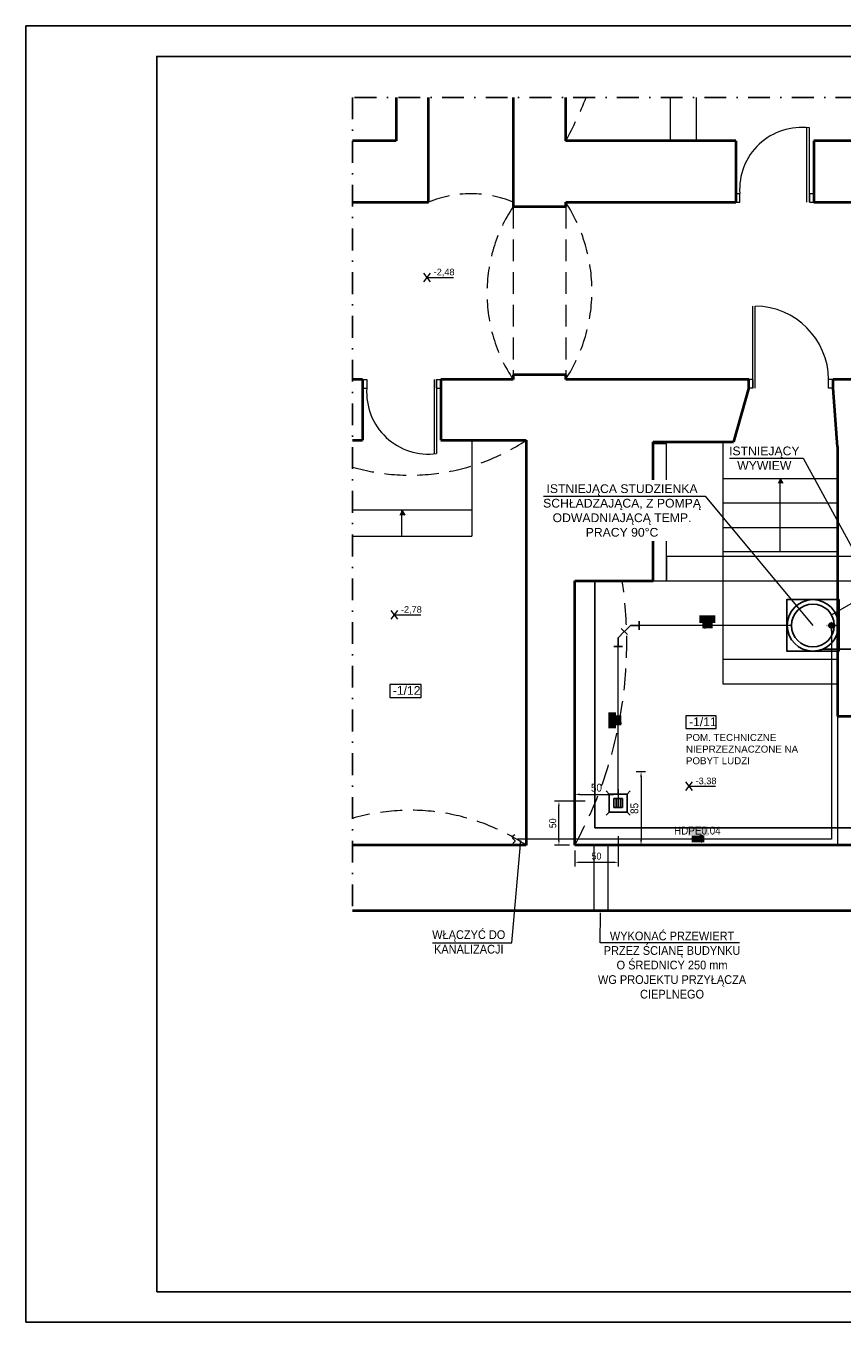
# Model space of a CAD drawing. Header units: millimetres. Extents: x -368 to 1732, y 1943 to 3428.
# Tile 1 of 5: x -368 to 567, y 1943 to 3428. Entities that reach past the tile are written whole.
import ezdxf
from ezdxf.enums import TextEntityAlignment as Align
from ezdxf.lldxf.tags import DXFTag

# ---------------------------------------------------------------- set-up
doc = ezdxf.new("R2010")
doc.units = ezdxf.units.MM
for name, pattern in [('CONTINOUS', [0]), ('DASHDOT2', [0.5, 0.25, -0.125, 0, -0.125]), ('DASHED', [0.75, 0.5, -0.25])]:
    doc.linetypes.add(name, pattern=pattern)
doc.layers.get('Defpoints').update_dxf_attribs({"lineweight": 9})
for name, color, linetype in [('-- Budynek', 7, 'Continuous'), ('-- K_SANIT', 131, 'CONTINOUS'), ('-- K_SANIT_opis', 11, 'CONTINOUS'), ('-- RAMKA', 11, 'Continuous'), ('-- urządzenia', 51, 'Continuous')]:
    doc.layers.add(name, color=color, linetype=linetype)
for name, color, linetype, lineweight in [('-- CO_opis', 11, 'Continuous', 0), ('-- CO_rury', 11, 'Continuous', 9), ('-- istn. instalacja', 11, 'Continuous', 5), ('_NOŚNE', 73, 'Continuous', 40), ('A30_DRZWI', 3, 'Continuous', 15), ('Dodatki', 11, 'Continuous', 9), ('OPISY', 1, 'Continuous', 9), ('PRZERYWANA', 50, 'DASHED', 15), ('WYMIARY', 123, 'Continuous', 9)]:
    doc.layers.add(name, color=color, linetype=linetype, lineweight=lineweight)
doc.styles.add('1-100', font='arial.ttf', dxfattribs={"width": 0.5, "oblique": 5, "height": 20})
doc.styles.add('A', font='arial.ttf', dxfattribs={"width": 0.9})
doc.styles.add('INSTADT', font='arial.ttf', dxfattribs={"width": 0.9})
doc.styles.get("Standard").update_dxf_attribs({"font": 'arial.ttf'})
tags = doc.linetypes.add('DASH', pattern=[15, 10, -5]).pattern_tags.tags
tags[6:7] = [DXFTag(74, 4), DXFTag(75, 0), DXFTag(340, '0'), DXFTag(46, 0.0), DXFTag(50, 0.0), DXFTag(44, 0.0), DXFTag(45, 0.0)]
tags[4:5] = [DXFTag(74, 4), DXFTag(75, 0), DXFTag(340, '0'), DXFTag(46, 0.0), DXFTag(50, 0.0), DXFTag(44, 0.0), DXFTag(45, 0.0)]
doc.dimstyles.new('1-100', dxfattribs={"dimtxt": 20, "dimasz": 0.4, "dimexe": 15, "dimexo": 0.1, "dimgap": 2, "dimtad": 1, "dimdec": 0, "dimdsep": 46, "dimtxsty": '1-100', "dimblk": 'wymiarowa', "dimcen": 0, "dimse1": 1, "dimse2": 1, "dimclrd": 256, "dimclre": 256, "dimclrt": 2, "dimadec": 0, "dimazin": 0, "dimtfac": 1, "dimtdec": 0, "dimtix": 1, "dimtofl": 0, "dimtmove": 1, "dimatfit": 0, "dimldrblk": 'wymiarowa', "dimfxl": 1, "dimtolj": 1, "dimtzin": 0, "dimlwd": -1, "dimlwe": -1, "dimarcsym": 0})

# ---------------------------------------------------------------- blocks, each defined once
blk = doc.blocks.new('*U455')
at = {"layer": '-- RAMKA', "color": 50}
blk.add_line((0, 2970), (300, 2970), dxfattribs=at)
blk.add_lwpolyline([(0, 2970), (4200, 2970), (4200, 0), (0, 0)], close=True, dxfattribs=at)
at = {"layer": '-- RAMKA', "color": 11}
blk.add_lwpolyline([(300, 69.4), (4130, 69.4), (4130, 2900), (300, 2900)], close=True, dxfattribs=at)
blk = doc.blocks.new('*D1838')
at = {"layer": '-- CO_opis', "color": 50, "linetype": 'Continuous', "ltscale": 2}
for p, q in [((260.9, 2553.1), (260.9, 2542.3)), ((310.7, 2553.1), (310.7, 2542.3))]:
    blk.add_line(p, q, dxfattribs=at)
at = {"layer": '-- CO_opis', "linetype": 'Continuous', "lineweight": 5, "ltscale": 2}
blk.add_line((266.9, 2547.3), (304.7, 2547.3), dxfattribs=at)
at = {"layer": '-- CO_opis', "linetype": 'Continuous', "ltscale": 2}
for points in [[(266.9, 2548.3), (266.9, 2546.3), (260.9, 2547.3)], [(304.7, 2548.3), (304.7, 2546.3), (310.7, 2547.3)]]:
    blk.add_solid(points, dxfattribs=at)
at = {"layer": 'Defpoints', "color": 0, "linetype": 'Continuous', "ltscale": 2}
for p in [(260.9, 2563.1), (310.7, 2563.1, 0), (310.7, 2547.3)]:
    blk.add_point(p, dxfattribs=at)
at = {"layer": '-- CO_opis', "color": 1, "linetype": 'Continuous', "ltscale": 2, "insert": (285.8, 2554.9), "char_height": 9, "attachment_point": 5, "style": 'INSTADT'}
blk.add_mtext('\\A1;50', dxfattribs=at)
blk = doc.blocks.new('_ArchTick')
at = {"color": 0, "linetype": 'ByBlock', "const_width": 0.15}
blk.add_lwpolyline([(-0.5, -0.5), (0.5, 0.5)], dxfattribs=at)
blk = doc.blocks.new('wymiarowa')
at = {"layer": 'WYMIARY'}
for p, q in [((0, 25), (0, -25)), ((-17, 0), (17, 0))]:
    blk.add_line(p, q, dxfattribs=at)
at = {"layer": 'WYMIARY', "xscale": 17, "yscale": 17, "zscale": 17, "rotation": 180}
blk.add_blockref('_ArchTick', (0, 0), dxfattribs=at)
blk = doc.blocks.new('*D1839')
at = {"layer": '-- CO_opis', "color": 50, "linetype": 'Continuous', "ltscale": 2}
for p, q in [((331.1, 2573.4), (341.9, 2573.4)), ((331.1, 2489.1), (341.9, 2489.1))]:
    blk.add_line(p, q, dxfattribs=at)
at = {"layer": '-- CO_opis', "linetype": 'Continuous', "lineweight": 5, "ltscale": 2}
blk.add_line((336.9, 2567.4), (336.9, 2495.1), dxfattribs=at)
at = {"layer": '-- CO_opis', "linetype": 'Continuous', "ltscale": 2}
for points in [[(337.9, 2567.4), (335.9, 2567.4), (336.9, 2573.4)], [(337.9, 2495.1), (335.9, 2495.1), (336.9, 2489.1)]]:
    blk.add_solid(points, dxfattribs=at)
at = {"layer": 'Defpoints', "color": 0, "linetype": 'Continuous', "ltscale": 2}
for p in [(321.1, 2573.4), (321.1, 2489.1), (336.9, 2489.1)]:
    blk.add_point(p, dxfattribs=at)
at = {"layer": '-- CO_opis', "color": 1, "linetype": 'Continuous', "ltscale": 2, "insert": (329.3, 2531.2), "char_height": 9, "attachment_point": 5, "rotation": 90, "style": 'INSTADT'}
blk.add_mtext('\\A1;85', dxfattribs=at)
blk = doc.blocks.new('-- KAN_KOLANO 45')
at = {"color": 0, "linetype": 'Continuous'}
for p, q in [((-7, -7), (0, 0)), ((0, 0), (0, 10))]:
    blk.add_line(p, q, dxfattribs=at)
at = {"color": 51, "linetype": 'Continuous'}
for p, q in [((-5, 10), (5, 10)), ((-3.5, -10.6), (-10.6, -3.5))]:
    blk.add_line(p, q, dxfattribs=at)
blk = doc.blocks.new('-- średnica_kan')
for points in [[(23.3, 28.5), (-22.3, 28.5), (-22.3, 6.5), (23.3, 6.5)], [(-14.1, 6.5), (15.1, 6.5), (15.1, -8.5), (-14.1, -8.5)]]:
    blk.add_hatch(color=251).paths.add_polyline_path(points)
at = {"linetype": 'Continuous', "ltscale": 100}
for p, q in [((-10.1, 0), (10.1, 8.1)), ((10.1, -8.1), (-10.1, 0)), ((10.1, 8.1), (10.1, -8.1))]:
    blk.add_line(p, q, dxfattribs=at)
at = {"color": 7, "style": 'A', "width": 0.9, "flags": 12}
blk.add_attdef('ŚREDNICA', text='', height=18, dxfattribs=at).set_placement((0, 4.1), align=Align.BOTTOM_CENTER)
blk = doc.blocks.new('-- pion_kan')
h = blk.add_hatch(color=251)
edge = h.paths.add_edge_path()
edge.add_ellipse((0, 0), major_axis=(-5.31, 5.31), ratio=1, start_angle=0, end_angle=360)
at = {"color": 50, "linetype": 'DASHDOT2', "ltscale": 25}
for p, q in [((12.3, 0), (-12.3, 0)), ((0, -12.3), (0, 12.3))]:
    blk.add_line(p, q, dxfattribs=at)
at = {"color": 51, "linetype": 'Continuous'}
blk.add_ellipse((0, 0), major_axis=(-3.9, 3.9), ratio=1, start_param=3.926991, end_param=10.210176, dxfattribs=at)
blk = doc.blocks.new('A$C541D7E8F')
at = {"layer": '-- K_SANIT', "xscale": 0.5, "yscale": 0.5}
blk.add_blockref('-- pion_kan', (0, 0), dxfattribs=at)
blk = doc.blocks.new('końcówka')
at = {"color": 11, "linetype": 'Continuous', "ltscale": 100}
blk.add_open_spline([(-4.2, 6.8), (-6.6, 5.3), (-11.4, 2.4), (-1.8, -2.3), (-5.8, -5.8), (-7.7, -7.5)], degree=3, knots=[0, 0, 0, 0, 6.182358, 12.604954, 18.629599, 18.629599, 18.629599, 18.629599], dxfattribs=at)
blk = doc.blocks.new('-- WPUST_Ż_100')
at = {"color": 50}
for p, q in [((-13.9, 13.9), (-10.3, 10.3)), ((-10.3, 10.3), (-10.3, -10.3)), ((10.3, 10.3), (-10.3, 10.3)), ((-2.5, 5), (-2.5, -5)), ((0, 5), (0, -5)), ((2.5, 5), (2.5, -5)), ((10.3, 10.3), (13.9, 13.9)), ((10.3, -10.3), (10.3, 10.3)), ((-13.9, -13.9), (-10.3, -10.3)), ((-10.3, -10.3), (10.3, -10.3)), ((10.3, -10.3), (13.9, -13.9))]:
    blk.add_line(p, q, dxfattribs=at)
at = {"color": 11}
for p, q in [((-5, -5), (-5, 5)), ((-5, 5), (5, 5)), ((5, 5), (5, -5)), ((5, -5), (-5, -5))]:
    blk.add_line(p, q, dxfattribs=at)
blk = doc.blocks.new('*D2020')
at = {"layer": '-- CO_opis', "color": 50, "linetype": 'Continuous', "ltscale": 2}
for p, q in [((272.8, 2539.4), (237.8, 2539.4)), ((254.9, 2489.1), (237.8, 2489.1))]:
    blk.add_line(p, q, dxfattribs=at)
at = {"layer": '-- CO_opis', "linetype": 'Continuous', "lineweight": 5, "ltscale": 2}
blk.add_line((242.8, 2494.1), (242.8, 2534.4), dxfattribs=at)
at = {"layer": '-- CO_opis', "linetype": 'Continuous', "ltscale": 2}
for points in [[(242, 2534.4), (243.6, 2534.4), (242.8, 2539.4)], [(242, 2494.1), (243.6, 2494.1), (242.8, 2489.1)]]:
    blk.add_solid(points, dxfattribs=at)
at = {"layer": 'Defpoints', "color": 0, "linetype": 'Continuous', "ltscale": 2}
for p in [(242.8, 2539.4), (300.4, 2539.4, 0), (260.9, 2489.1, 0)]:
    blk.add_point(p, dxfattribs=at)
at = {"layer": '-- CO_opis', "color": 1, "linetype": 'Continuous', "ltscale": 2, "insert": (235.7, 2514.2), "char_height": 8, "attachment_point": 5, "rotation": 90, "style": 'INSTADT'}
blk.add_mtext('\\A1;50', dxfattribs=at)
blk = doc.blocks.new('*D2021')
at = {"layer": '-- CO_opis', "color": 50, "linetype": 'Continuous', "ltscale": 2}
for p, q in [((310.7, 2499.5), (310.7, 2464.5)), ((260.9, 2483.1), (260.9, 2464.5))]:
    blk.add_line(p, q, dxfattribs=at)
at = {"layer": '-- CO_opis', "linetype": 'Continuous', "lineweight": 5, "ltscale": 2}
blk.add_line((265.9, 2469.5), (305.7, 2469.5), dxfattribs=at)
at = {"layer": '-- CO_opis', "linetype": 'Continuous', "ltscale": 2}
for points in [[(265.9, 2470.3), (265.9, 2468.6), (260.9, 2469.5)], [(305.7, 2470.3), (305.7, 2468.6), (310.7, 2469.5)]]:
    blk.add_solid(points, dxfattribs=at)
at = {"layer": 'Defpoints', "color": 0, "linetype": 'Continuous', "ltscale": 2}
for p in [(310.7, 2527.1, 0), (260.9, 2489.1, 0), (310.7, 2469.5)]:
    blk.add_point(p, dxfattribs=at)
at = {"layer": '-- CO_opis', "color": 1, "linetype": 'Continuous', "ltscale": 2, "insert": (285.8, 2476.5), "char_height": 8, "attachment_point": 5, "style": 'INSTADT'}
blk.add_mtext('\\A1;50', dxfattribs=at)

msp = doc.modelspace()

# ---------------------------------------------------------------- hatches: boundary and pattern name
at = {"layer": 'Dodatki'}
for points in [[(493.4, 2903.7), (496.4, 2909.4), (499.4, 2903.7)], [(60, 2867.2), (63, 2872.9), (66.1, 2867.2)]]:
    msp.add_hatch(color=256, dxfattribs=at).paths.add_polyline_path(points)

# ---------------------------------------------------------------- linework, layer by layer
at = {"layer": '-- Budynek', "color": 50, "linetype": 'DASH'}
for q in [(283.9, 2792.1), (283.9, 2792.1), (740.3, 2509.1)]:
    msp.add_line((283.9, 2509.1), q, dxfattribs=at)
at = {"layer": '-- Budynek', "color": 50, "linetype": 'DASH', "elevation": 0}
msp.add_lwpolyline([(563.8, 2770.4), (503.8, 2770.4), (503.8, 2711.4), (563.8, 2711.4)], close=True, dxfattribs=at)
at = {"layer": '-- Budynek', "color": 11, "linetype": 'Continuous'}
for radius in [29.5, 24.5]:
    msp.add_circle((533.8, 2740.9, 0), radius, dxfattribs=at)
at = {"layer": '-- istn. instalacja', "color": 11, "linetype": 'Continuous', "ltscale": 2}
msp.add_lwpolyline([(350.9, 2792.1), (365.9, 2792.1), (365.9, 2949.1), (350.9, 2949.1)], close=True, dxfattribs=at)
msp.add_lwpolyline([(599.9, 2820), (365.9, 2820), (365.9, 2792), (599.9, 2792)], dxfattribs=at)
at = {"layer": '-- K_SANIT', "linetype": 'Continuous', "lineweight": 0}
for p, q in [((555, 2753.1), (605.4, 2782.1)), ((509.3, 2740.9, 0), (334.8, 2740.9, 0)), ((310.7, 2547.8, 0), (310.7, 2716.8, 0))]:
    msp.add_line(p, q, dxfattribs=at)
msp.add_lwpolyline([(554.9, 2740.9), (554.9, 2496.1), (195.3, 2496.1)], dxfattribs=at)
at = {"layer": '-- RAMKA'}
msp.add_line((634.1, 2713.7), (545.2, 2713.7), dxfattribs=at)
at = {"layer": '-- urządzenia', "color": 11, "linetype": 'DASH', "lineweight": 0}
for points in [[(283, 2414.1), (283, 2489.1)], [(299, 2489.1), (299, 2414.1)]]:
    msp.add_lwpolyline(points, dxfattribs=at)
at = {"layer": '_NOŚNE'}
for p, q in [((56.3, 3345.9), (56.3, 3295.9)), ((93.5, 3225.8), (93.5, 3345.9)), ((190.4, 3345.9), (190.4, 3220.7)), ((250.6, 3295.9), (250.6, 3345.9)), ((56.3, 3295.9), (6.3, 3295.9)), ((445.3, 3295.9), (250.6, 3295.9)), ((445.3, 3295.9), (445.3, 3225.8)), ((740.3, 3295.9), (535, 3295.9)), ((535, 3295.9), (535, 3225.8)), ((6.3, 3225.8), (93.5, 3225.8)), ((250.6, 3220.7), (250.6, 3225.8)), ((250.6, 3225.8), (445.3, 3225.8)), ((535, 3225.8), (740.3, 3225.8)), ((190.4, 3220.7), (250.6, 3220.7)), ((17.7, 3022.7), (6.3, 3022.7)), ((17.7, 3022.7), (17.7, 2953)), ((190.4, 3022.7), (107.5, 3022.7)), ((107.5, 3022.7), (107.5, 2953)), ((250.6, 3027.8), (190.4, 3027.8)), ((190.4, 3027.8), (190.4, 3022.7)), ((250.6, 3022.7), (250.6, 3027.8)), ((460.3, 3022.7), (250.6, 3022.7)), ((460.3, 3013.4), (460.3, 3022.7)), ((740.3, 3022.7), (556.8, 3022.7)), ((556.8, 3012.7), (556.8, 3022.7)), ((561.9, 2945.5), (556.8, 3012.7)), ((6.3, 2953), (17.7, 2953)), ((107.5, 2953), (205.3, 2953)), ((205.3, 2953), (205.3, 2489.1)), ((350.9, 2792.1), (350.9, 2951.1)), ((561.9, 2945.5), (561.9, 2637.1)), ((260.9, 2489.1), (260.9, 2792.1)), ((260.9, 2792.1), (350.9, 2792.1)), ((561.9, 2637.1), (740.9, 2637.1)), ((205.3, 2489.1), (6.3, 2489.1)), ((740.3, 2489.1), (260.9, 2489.1)), ((6.3, 2414.1), (740.3, 2414.1))]:
    msp.add_line(p, q, dxfattribs=at)
at = {"layer": 'A30_DRZWI'}
for p, q in [((527, 3225.8), (527, 3310.8)), ((530, 3225.8), (530, 3310.8)), ((445, 3235.8), (450, 3235.8)), ((445, 3225.8), (450, 3225.8)), ((450, 3225.8), (450, 3235.8)), ((530, 3235.8), (535, 3235.8)), ((530, 3235.8), (530, 3225.8)), ((530, 3225.8), (535, 3225.8)), ((464.8, 3012.7), (464.8, 3106.7)), ((467.8, 3012.7), (467.8, 3106.7)), ((17.7, 3022.7), (22.7, 3022.7)), ((22.7, 3022.7), (22.7, 3012.7)), ((99.7, 3022.7), (99.7, 2937.7)), ((102.7, 3022.7), (102.7, 2937.7)), ((102.7, 3022.7), (107.7, 3022.7)), ((102.7, 3012.7), (102.7, 3022.7)), ((464.8, 3022.7), (459.8, 3022.7)), ((464.8, 3022.7), (464.8, 3012.7)), ((551.8, 3012.7), (551.8, 3022.7)), ((556.8, 3022.7), (551.8, 3022.7)), ((17.7, 3012.7), (22.7, 3012.7)), ((102.7, 3012.7), (107.7, 3012.7)), ((464.8, 3012.7), (459.8, 3012.7)), ((556.8, 3012.7), (551.8, 3012.7))]:
    msp.add_line(p, q, dxfattribs=at)
for centre, radius, start, end in [((520.8, 3240.4), 71, 82.5489, 183.7559), ((466.9, 3021.8), 84.9, 0.6292, 89.3708), ((93.5, 3008.1), 71, 176.2441, 277.4511)]:
    msp.add_arc(centre, radius, start, end, dxfattribs=at)
at = {"layer": 'Dodatki', "ltscale": 0.8}
for p, q in [((370.5, 3295.9), (370.5, 3345.9)), ((400.4, 3295.9), (400.4, 3345.9)), ((143, 2953), (143, 2843)), ((430.9, 2673.4), (430.9, 2951.1)), ((430.9, 2909.4), (561.9, 2909.4)), ((496.4, 2825.4), (496.4, 2909.4)), ((430.9, 2881.4), (561.9, 2881.4)), ((143, 2872.9), (6.3, 2872.9)), ((63, 2843), (63, 2872.9)), ((430.9, 2853), (561.9, 2853)), ((6.3, 2843), (143, 2843)), ((430.9, 2825.4), (561.9, 2825.4)), ((430.9, 2702.4), (561.9, 2702.4)), ((561.9, 2673.4), (430.9, 2673.4)), ((561.9, 2637.1), (561.9, 2489.1))]:
    msp.add_line(p, q, dxfattribs=at)
at = {"layer": 'Dodatki'}
for p, q in [((88.2, 3134.5), (95.7, 3144.5)), ((95.7, 3134.5), (88.2, 3144.5)), ((91.9, 3139.5), (122, 3139.5)), ((496.4, 2909.4), (499.4, 2903.7)), ((63, 2872.9), (66.1, 2867.2)), ((50.7, 2748), (58.2, 2758)), ((58.2, 2748), (50.7, 2758)), ((54.4, 2753), (84.5, 2753)), ((388.3, 2551.6), (395.8, 2561.6)), ((395.8, 2551.6), (388.3, 2561.6)), ((392, 2556.6), (422.1, 2556.6))]:
    msp.add_line(p, q, dxfattribs=at)
for points in [[(85, 2673.2), (48.9, 2673.2), (48.9, 2658.4), (85, 2658.4)], [(423.1, 2637.4), (388.3, 2637.4), (388.3, 2622.6), (423.1, 2622.6)]]:
    msp.add_lwpolyline(points, close=True, dxfattribs=at)
at = {"layer": 'PRZERYWANA', "ltscale": 50}
for p, q in [((190.4, 3220.7), (190.4, 3027.8)), ((250.6, 3220.7), (250.6, 3027.8))]:
    msp.add_line(p, q, dxfattribs=at)
for centre, radius, start, end in [((-186.9, 3532.3), 497.3, 331.6129, 337.9831), ((142, 3110), 125.5, 67.2839, 112.7161), ((94, 3124.3), 186.6, 327.0376, 32.9624), ((338, 3121.7), 177.7, 146.1323, 213.8677), ((72.4, 3153.7), 240.7, 254.0382, 303.5017), ((-160.1, 2721), 480.6, 331.1416, 8.4975), ((72.4, 2288.4), 240.7, 56.4983, 105.9618)]:
    msp.add_arc(centre, radius, start, end, dxfattribs=at)

# ---------------------------------------------------------------- block references
at = {"layer": '-- CO_rury', "color": 51, "xscale": 0.7, "yscale": 0.7, "zscale": 0.001}
msp.add_blockref('końcówka', (195.3, 2496.1), dxfattribs=at)
at = {"layer": '-- K_SANIT', "linetype": 'Continuous', "lineweight": 0, "rotation": 180}
for name, p in [('-- KAN_KOLANO 45', (310.7, 2726.8, 0)), ('-- WPUST_Ż_100', (310.7, 2537.4, 0))]:
    msp.add_blockref(name, p, dxfattribs=at)
at = {"layer": '-- K_SANIT', "linetype": 'Continuous', "lineweight": 0, "xscale": -1, "rotation": 270}
msp.add_blockref('-- KAN_KOLANO 45', (324.8, 2740.9, 0), dxfattribs=at)
at = {"layer": '-- K_SANIT', "ltscale": 10}
msp.add_blockref('A$C541D7E8F', (554.9, 2740.9), dxfattribs=at)
at = {"layer": '-- K_SANIT_opis'}
ref = msp.add_blockref('-- średnica_kan', (413.1, 2740.9, 0), dxfattribs=dict(at, xscale=-0.3999999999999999, yscale=0.3999999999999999))
ref.add_attrib('ŚREDNICA', '0.10', dxfattribs={"layer": '0', "color": 7, "height": 7.2, "style": 'A', "width": 0.9, "flags": 12}).set_placement((413.2, 2742.5, 0), align=Align.BOTTOM_CENTER)
ref = msp.add_blockref('-- średnica_kan', (310.7, 2632.3, 0), dxfattribs=dict(at, xscale=-0.3999999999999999, yscale=0.3999999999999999, rotation=90))
ref.add_attrib('ŚREDNICA', '0.10', dxfattribs={"layer": '0', "color": 7, "height": 7.2, "rotation": 90, "style": 'A', "width": 0.9, "flags": 12}).set_placement((309.1, 2632.4, 0), align=Align.BOTTOM_CENTER)
ref = msp.add_blockref('-- średnica_kan', (401.8, 2496.6), dxfattribs=dict(at, xscale=0.4999999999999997, yscale=0.4999999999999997))
ref.add_attrib('ŚREDNICA', 'HDPE0.04', dxfattribs={"layer": '0', "color": 7, "height": 9, "rotation": 0, "style": 'A', "oblique": 360, "width": 0.9, "flags": 12}).set_placement((401.4, 2498.6), align=Align.BOTTOM_CENTER)
at = {"layer": '-- RAMKA', "xscale": 0.5, "yscale": 0.5, "zscale": 0.5}
msp.add_blockref('*U455', (-367.9, 1942.7), dxfattribs=at)

# ---------------------------------------------------------------- texts
at = {"layer": 'OPISY', "width": 177.587, "attachment_point": 1}
for s, insert, char_height in [('-2,48', (99.3, 3149.5), 7.5), ('-2,78', (61.8, 2762.9), 7.5), ('-1/12', (52.4, 2671.4), 10), ('-1/11', (391.8, 2635.5), 10), ('POM. TECHNICZNE\\PNIEPRZEZNACZONE NA\\PPOBYT LUDZI', (388.3, 2616.5), 8), ('-3,38', (399.4, 2566.5), 7.5)]:
    msp.add_mtext(s, dxfattribs=dict(at, insert=insert, char_height=char_height))

# ---------------------------------------------------------------- dimensions: what is measured, and where the dimension line sits
at = {"layer": '-- CO_opis', "linetype": 'Continuous', "ltscale": 2}
dim = msp.add_linear_dim(base=(336.9, 2489.1, 0), p1=(321.1, 2573.4, 0), p2=(321.1, 2489.1, 0), angle=270, text='85', dimstyle='1-100', override={"dimtxt": 9, "dimasz": 6, "dimexe": 5, "dimexo": 10, "dimgap": 3, "dimtad": 4, "dimtxsty": 'INSTADT', "dimsah": 1, "dimse1": 0, "dimse2": 0, "dimclre": 50, "dimclrt": 1, "dimfxl": 30, "dimfxlon": 1, "dimlwd": 5}, dxfattribs=at)
dim.commit()
dim.dimension.update_dxf_attribs({"geometry": '*D1839', "text_midpoint": (329.3, 2531.2, 0)})
dim = msp.add_linear_dim(base=(310.7, 2547.3), p1=(260.9, 2563.1), p2=(310.7, 2563.1, 0), dimstyle='1-100', override={"dimtxt": 9, "dimasz": 6, "dimexe": 5, "dimexo": 10, "dimgap": 3, "dimtxsty": 'INSTADT', "dimsah": 1, "dimse1": 0, "dimse2": 0, "dimclre": 50, "dimclrt": 1, "dimfxl": 30, "dimfxlon": 1, "dimlwd": 5}, dxfattribs=at)
dim.commit()
dim.dimension.update_dxf_attribs({"geometry": '*D1838', "text_midpoint": (285.8, 2554.9)})
for base, p2, angle, picture, middle in [((242.8, 2539.4, 0), (300.4, 2539.4, 0), 90, '*D2020', (235.7, 2514.2, 0)), ((310.7, 2469.5, 0), (310.7, 2527.1, 0), 180, '*D2021', (285.8, 2476.5, 0))]:
    dim = msp.add_linear_dim(base=base, p1=(260.9, 2489.1), p2=p2, angle=angle, dimstyle='1-100', override={"dimtxt": 8, "dimasz": 5, "dimexe": 5, "dimexo": 6, "dimgap": 3, "dimtxsty": 'INSTADT', "dimsah": 1, "dimse1": 0, "dimse2": 0, "dimclre": 50, "dimclrt": 1, "dimfxl": 30, "dimfxlon": 1, "dimlwd": 5}, dxfattribs=at)
    dim.commit()
    dim.dimension.update_dxf_attribs({"geometry": picture, "text_midpoint": middle})

# ---------------------------------------------------------------- next in the draw order: texts
at = {"layer": '-- CO_opis', "color": 11, "char_height": 10, "attachment_point": 5, "style": 'INSTADT', "bg_fill": 3, "box_fill_scale": 1.1, "bg_fill_color": 256, "bg_fill_transparency": 0}
for s, insert in [('{\\W1;ISTNIEJĄCY\\PWYWIEW}', (478.1, 2932.5)), ('WŁĄCZYĆ DO\\PKANALIZACJI', (139.5, 2378.2)), ('WYKONAĆ PRZEWIERT\\PPRZEZ ŚCIANĘ BUDYNKU\\PO ŚREDNICY 250 mm\\PWG PROJEKTU PRZYŁĄCZA\\PCIEPLNEGO', (372.4, 2351.7))]:
    msp.add_mtext(s, dxfattribs=dict(at, insert=insert))

# ---------------------------------------------------------------- next in the draw order: linework, layer by layer
at = {"layer": '-- Budynek', "color": 50, "linetype": 'DASHDOT2', "ltscale": 100}
msp.add_lwpolyline([(785.2, 3345.9), (6.3, 3345.9), (6.3, 2414.1)], dxfattribs=at)
at = {"layer": '-- CO_opis', "color": 11, "lineweight": 0}
for points in [[(438.4, 2932.5), (522.7, 2932.5), (592.3, 2805.5)], [(98, 2377.2), (188.7, 2377.2), (199.2, 2494.6)], [(449.7, 2377.2), (290, 2377.2), (290.3, 2411.5)]]:
    msp.add_lwpolyline(points, dxfattribs=at)
at = {"layer": '_NOŚNE'}
for p in [(460.3, 3013.4), (350.9, 2951.1)]:
    msp.add_line(p, (442.9, 2951.1), dxfattribs=at)

# ---------------------------------------------------------------- next in the draw order: texts
at = {"layer": '-- CO_opis', "color": 11, "insert": (315.1, 2872.5), "char_height": 10, "attachment_point": 5, "style": 'INSTADT', "bg_fill": 3, "box_fill_scale": 1.5, "bg_fill_color": 256, "bg_fill_transparency": 0}
msp.add_mtext('{\\W1;ISTNIEJĄCA STUDZIENKA \\PSCHŁADZAJĄCA, Z POMPĄ\\PODWADNIAJĄCĄ TEMP.\\PPRACY 90°C}', dxfattribs=at)

# ---------------------------------------------------------------- next in the draw order: linework, layer by layer
at = {"layer": '-- CO_opis', "color": 11}
msp.add_lwpolyline([(225, 2889), (405.3, 2889), (410.3, 2889), (533.8, 2740.9)], dxfattribs=at)

doc.saveas('drawing.dxf')
